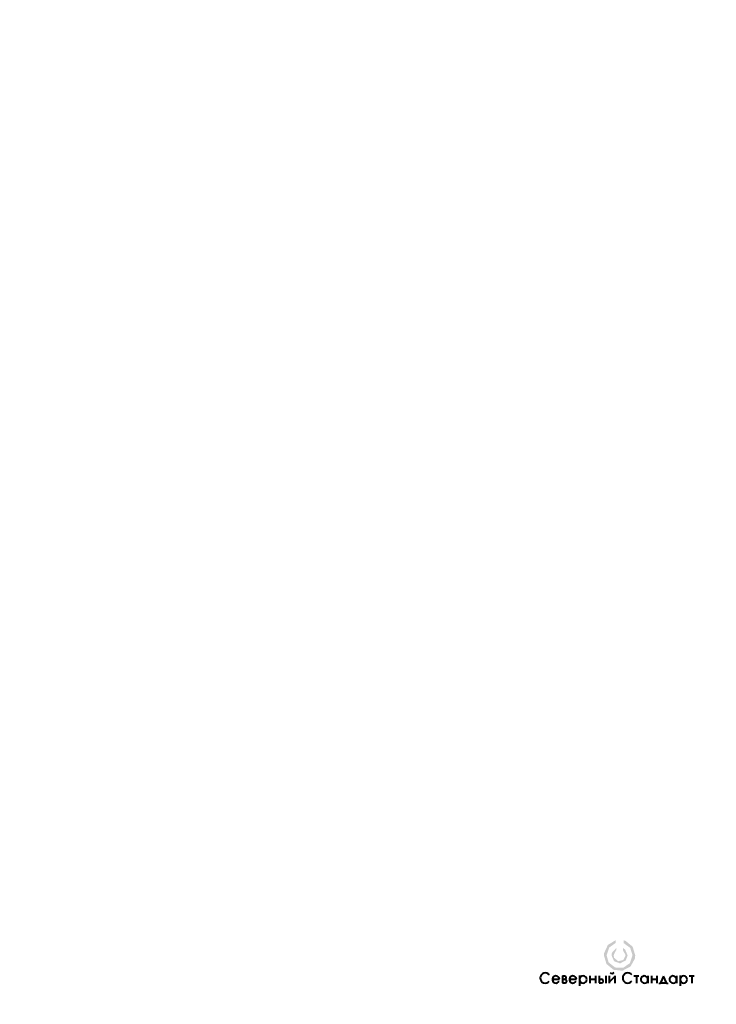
# Model space of a CAD drawing. Header units: millimetres. Extents: x 0 to 210, y 0 to 297.
import ezdxf

# ---------------------------------------------------------------- set-up
doc = ezdxf.new("R2010")
doc.units = ezdxf.units.MM
doc.linetypes.add('K5LT32768', pattern=[0])

# ---------------------------------------------------------------- blocks, each defined once
blk = doc.blocks.new('U3')
at = {"true_color": 0xff00ff}
blk.add_hatch(color=6, dxfattribs=at).paths.add_polyline_path([(182.06, 19.33), (182.06, 18.48), (184.05, 17.01), (184.75, 14.77), (183.97, 12.43), (181.94, 11.02), (179.48, 11.11), (177.55, 12.65), (176.93, 14.77), (177.71, 17.11), (179.63, 18.49), (179.63, 19.33), (177.32, 17.91), (176.17, 15.44), (176.12, 14.77), (176.9, 12.17), (178.99, 10.42), (181.7, 10.13), (184.11, 11.37), (185.45, 13.74), (185.56, 14.77), (184.78, 17.37), (182.69, 19.11)])
at = {"true_color": 0x0000ff}
blk.add_hatch(color=5, dxfattribs=at).paths.add_polyline_path([(181.86, 16.98), (181.86, 16.26), (182.64, 14.9), (182.65, 14.77), (181.96, 13.35), (180.42, 13.01), (179.2, 14.01), (179.04, 14.77), (179.72, 16.19), (179.84, 16.27), (179.84, 16.98), (178.54, 15.55), (178.41, 14.77), (179.18, 13), (180.99, 12.34), (182.71, 13.22), (183.27, 14.77), (182.5, 16.54)])
at = {"color": 7, "linetype": 'K5LT32768', "lineweight": 40}
for p, q in [((160.57, 7.62), (162.72, 7.62)), ((163.65, 8.55), (163.65, 6.46)), ((163.65, 8.55), (164.39, 8.55)), ((163.65, 7.56), (164.39, 7.56)), ((163.65, 6.46), (164.39, 6.46)), ((165.68, 7.62), (167.83, 7.62)), ((168.77, 8.65), (168.77, 5.54)), ((171.9, 8.63), (171.9, 6.37)), ((171.9, 7.6), (173.55, 7.6)), ((173.55, 8.63), (173.55, 6.37)), ((174.65, 8.63), (174.65, 6.46)), ((174.65, 7.56), (175.39, 7.56)), ((174.65, 6.46), (175.39, 6.46)), ((176.65, 8.63), (176.65, 6.37)), ((177.7, 8.63), (177.7, 6.37)), ((177.7, 6.66), (179.46, 8.36)), ((179.46, 8.63), (179.46, 6.37)), ((185.15, 8.54), (186.66, 8.54)), ((185.91, 8.54), (185.91, 6.37)), ((189.39, 8.63), (189.39, 6.37)), ((190.46, 8.63), (190.46, 6.37)), ((190.46, 7.6), (192.11, 7.6)), ((192.11, 8.63), (192.11, 6.37)), ((192.93, 6.03), (192.93, 6.44)), ((192.93, 6.44), (195.15, 6.44)), ((194.06, 8.51), (193.17, 6.44)), ((194.95, 6.44), (194.06, 8.51)), ((195.15, 6.44), (195.15, 6.07)), ((198.03, 8.63), (198.03, 6.37)), ((199.1, 8.65), (199.1, 5.54)), ((201.82, 8.54), (203.33, 8.54)), ((202.58, 8.54), (202.58, 6.37))]:
    blk.add_line(p, q, dxfattribs=at)
for centre, radius, start, end in [((158.46, 7.93), 1.53, 37.074, 321.6008), ((178.6, 10.06), 0.795, 216.4819, 323.681), ((183.31, 7.93), 1.53, 37.074, 321.6008), ((161.65, 7.48), 1.08, 7.3391, 332.5516), ((164.22, 8.06), 0.512, 281.1083, 70.9439), ((164.39, 7.01), 0.548, 270, 90), ((166.76, 7.48), 1.08, 7.3391, 332.5516), ((169.85, 7.48), 1.08, 0, 180), ((169.85, 7.48), 1.08, 180, 0), ((175.39, 7.01), 0.548, 270, 90), ((188.33, 7.48), 1.08, 7.3391, 3.7582), ((196.97, 7.48), 1.08, 7.3391, 3.7582), ((200.17, 7.48), 1.08, 0, 180), ((200.17, 7.48), 1.08, 180, 0)]:
    blk.add_arc(centre, radius, start, end, dxfattribs=at)

msp = doc.modelspace()

# ---------------------------------------------------------------- block references
msp.add_blockref('U3', (0, 0))

doc.saveas('drawing.dxf')
